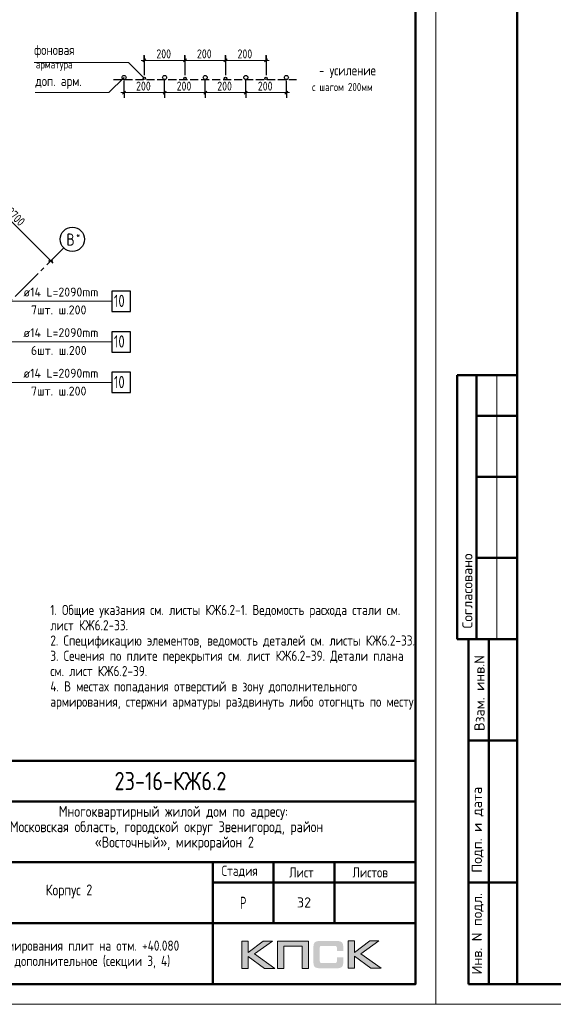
# Model space of a CAD drawing. Header units: millimetres. Extents: x 40580 to 1168286, y -220995 to 81020.
# Tile 187 of 194: x 533614 to 546761, y -128368 to -104107. Entities that reach past the tile are written whole.
import ezdxf

# ---------------------------------------------------------------- set-up
doc = ezdxf.new("R2010")
doc.units = ezdxf.units.MM
for name, pattern in [('______2', [270, 200, -70]), ('______5', [1100, 800, -100, 100, -100]), ('CENTER', [2, 1.25, -0.25, 0.25, -0.25])]:
    doc.linetypes.add(name, pattern=pattern)
for name, color, linetype, lineweight in [('Standard', 7, 'Continuous', 25), ('ДОП Верх по Х', 7, 'Continuous', 25), ('Обрамление проемов стержнями', 7, 'Continuous', 25), ('ОСИ', 7, 'CENTER', 15), ('Позиционная метка номер позиции', 7, 'Continuous', 13), ('Примечания', 7, 'Continuous', 13)]:
    doc.layers.add(name, color=color, linetype=linetype, lineweight=lineweight)
doc.styles.add('GOST 2.304', font='isocpeur.ttf', dxfattribs={"width": 0.8})
doc.styles.add('GOST 2.304-81', font='txt')
doc.styles.add('ISOCPEUR', font='isocpeur.ttf')
doc.styles.get("Standard").update_dxf_attribs({"font": 'isocpeur.ttf'})

msp = doc.modelspace()

# ---------------------------------------------------------------- hatches: boundary and pattern name
h = msp.add_hatch(color=256)
h.paths.add_polyline_path([(539841.2, -126811.5), (539613.7, -126811.5), (539241.7, -127091.6), (539241.7, -126811.5), (539084.1, -126811.5), (539084.1, -127483.6), (539241.7, -127483.6), (539241.7, -127188.4), (539644.2, -127483.6), (539895.9, -127483.6), (539395.2, -127128.2)])
h.paths.add_polyline_path([(540124, -126938.1), (540569.3, -126938.1), (540569.3, -127483.6), (540725.6, -127483.6), (540725.6, -126811.5), (540559, -126811.5), (539967.8, -126811.5), (539967.8, -126970.6), (539967.8, -127483.6), (540124, -127483.6)])
h.paths.add_polyline_path([(541863.8, -126808.1), (541706.1, -126808.1), (541706.1, -127480.9), (541863.8, -127480.9), (541863.8, -127184.9), (542266.2, -127480.9), (542517.9, -127480.9), (542017.3, -127124.7), (542463.3, -126808.1), (542236.5, -126808.1), (541863.8, -127088.1)])
msp.add_hatch(color=256).paths.add_polyline_path([(541574.8, -126882.7), (541572.7, -126875.1), (541569.9, -126868.9), (541566.5, -126862.7), (541563, -126856.5), (541559.5, -126851.6), (541555.4, -126846.8), (541551.2, -126841.9), (541547.1, -126837.8), (541541.6, -126834.3), (541536, -126830.2), (541529.8, -126826.7), (541522.9, -126824), (541516, -126821.2), (541508.4, -126818.4), (541500.8, -126816.4), (541482.8, -126812.9), (541463.4, -126810.1), (541442, -126808.7), (541418.5, -126808.1), (541017.4, -126808.1), (540993.9, -126808.7), (540973.2, -126810.1), (540953.1, -126812.9), (540935.8, -126816.4), (540927.5, -126819.1), (540919.9, -126821.2), (540913, -126824), (540906.8, -126827.4), (540900.6, -126830.2), (540894.3, -126834.3), (540889.5, -126837.8), (540884.7, -126841.9), (540880.5, -126846.8), (540877.1, -126851.6), (540872.9, -126856.5), (540869.4, -126862.7), (540866.7, -126868.9), (540863.9, -126875.8), (540861.2, -126882.7), (540859.1, -126890.3), (540855.6, -126906.9), (540852.9, -126924.9), (540850.8, -126945), (540850.8, -126967.1), (540850.8, -127321.1), (540850.8, -127343.3), (540852.9, -127363.3), (540855.6, -127382), (540859.1, -127398.6), (540861.2, -127406.2), (540863.9, -127413.1), (540866.7, -127420), (540869.4, -127426.2), (540872.9, -127431.8), (540877.1, -127437.3), (540880.5, -127442.1), (540884.7, -127447), (540889.5, -127451.1), (540895, -127454.6), (540900.6, -127458), (540906.8, -127461.5), (540913, -127465), (540920.6, -127467), (540927.5, -127469.8), (540935.8, -127471.9), (540953.1, -127476), (540973.2, -127478.1), (540994.6, -127480.2), (541017.4, -127480.9), (541418.5, -127480.9), (541442, -127480.2), (541463.4, -127478.8), (541482.8, -127476), (541500.1, -127472.6), (541508.4, -127469.8), (541516, -127467.7), (541522.9, -127465), (541529.8, -127461.5), (541536, -127458.7), (541541.6, -127454.6), (541547.1, -127451.1), (541551.2, -127447), (541555.4, -127442.8), (541559.5, -127437.3), (541563, -127432.5), (541566.5, -127426.2), (541569.9, -127420), (541572.7, -127413.8), (541574.8, -127406.2), (541577.5, -127398.6), (541581, -127382), (541583.7, -127364), (541585.1, -127343.3), (541585.8, -127321.1), (541585.8, -127209.8), (541428.9, -127209.8), (541428.9, -127300.4), (541428.9, -127306.6), (541428.2, -127312.8), (541426.8, -127318.4), (541425.4, -127323.9), (541423.3, -127328.7), (541421.2, -127332.9), (541418.5, -127337), (541415, -127340.5), (541411.6, -127343.9), (541407.4, -127346.7), (541402.6, -127348.8), (541397.7, -127350.9), (541392.9, -127352.2), (541386.7, -127352.9), (541380.4, -127353.6), (541374.2, -127354.3), (541050.6, -127354.3), (541045.1, -127353.6), (541040.2, -127352.9), (541036.1, -127350.9), (541031.9, -127348.8), (541027.8, -127346), (541024.3, -127343.3), (541020.9, -127339.8), (541018.1, -127335.6), (541015.3, -127331.5), (541013.3, -127327.4), (541011.2, -127322.5), (541009.8, -127317.7), (541007.7, -127308), (541007.1, -127298.3), (541007.1, -126975.4), (541007.1, -126969.9), (541007.7, -126964.3), (541009.1, -126959.5), (541010.5, -126954.6), (541011.9, -126950.5), (541014, -126947), (541016.7, -126943.6), (541019.5, -126940.1), (541023, -126937.4), (541026.4, -126934.6), (541030.6, -126932.5), (541034.7, -126931.1), (541039.6, -126929.8), (541044.4, -126929.1), (541049.9, -126928.4), (541055.5, -126928.4), (541374.2, -126928.4), (541380.4, -126928.4), (541386.7, -126929.1), (541392.2, -126930.4), (541397, -126931.8), (541401.9, -126933.9), (541406.7, -126936), (541410.9, -126939.4), (541414.3, -126942.2), (541417.8, -126946.3), (541420.6, -126950.5), (541423.3, -126954.6), (541425.4, -126959.5), (541426.8, -126964.3), (541428.2, -126969.9), (541428.9, -126976.1), (541428.9, -126982.3), (541428.9, -127056.3), (541585.8, -127056.3), (541585.8, -126967.1), (541585.1, -126945), (541583.7, -126924.9), (541581, -126906.9), (541576.8, -126890.3)])

# ---------------------------------------------------------------- linework, layer by layer
at = {"lineweight": 0}
for points in [[(539084.1, -127483.6), (539084.1, -126811.5), (539241.7, -126811.5), (539241.7, -127091.6), (539613.7, -126811.5), (539841.2, -126811.5), (539395.2, -127128.2), (539895.9, -127483.6), (539644.2, -127483.6), (539241.7, -127188.4), (539241.7, -127483.6), (539084.1, -127483.6)], [(540124, -127483.6), (540124, -126938.1), (540569.3, -126938.1), (540569.3, -127483.6), (540725.6, -127483.6), (540725.6, -126811.5), (540559, -126811.5), (539967.8, -126811.5), (539967.8, -126970.6), (539967.8, -127483.6), (540124, -127483.6)], [(541706.1, -127480.9), (541706.1, -126808.1), (541863.8, -126808.1), (541863.8, -127088.1), (542236.5, -126808.1), (542463.3, -126808.1), (542017.3, -127124.7), (542517.9, -127480.9), (542266.2, -127480.9), (541863.8, -127184.9), (541863.8, -127480.9), (541706.1, -127480.9)]]:
    msp.add_lwpolyline(points, close=True, dxfattribs=at)
at = {"layer": 'Standard', "color": 7, "linetype": 'Continuous', "lineweight": -3, "transparency": 33554687}
for p, q in [((532470.5, -108140.5), (534379.7, -110049.7)), ((534379.7, -110049.7), (534432.8, -110102.7))]:
    msp.add_line(p, q, dxfattribs=at)
at = {"layer": 'Standard', "color": 251, "linetype": 'Continuous', "lineweight": -3, "true_color": 0x656565, "transparency": 33554687}
for q in [(534542.7, -109886.6), (534291.3, -110138), (534468.1, -109961.3)]:
    msp.add_line((534379.7, -110049.7), q, dxfattribs=at)
at = {"layer": 'Standard', "color": 7, "linetype": 'Continuous', "lineweight": 25, "transparency": 33554687}
for p, q in [((534326.7, -110049.7), (534432.8, -110049.7)), ((543368.3, -127868.5), (543368.3, -122368.5)), ((524868.3, -127868.5), (543368.3, -127868.5)), ((524868.3, -127868.5), (543368.3, -127868.5)), ((524868.3, -127868.5), (543368.3, -127868.5))]:
    msp.add_line(p, q, dxfattribs=at)
at = {"layer": 'Standard', "color": 7, "linetype": 'Continuous', "lineweight": 50, "transparency": 33554687}
for p, q in [((545868.3, -112868.4), (544395.1, -112868.4)), ((544395.1, -112868.4), (544395.1, -119368.4)), ((544395.1, -112868.4), (544395.1, -119368.4)), ((544868.3, -112868.4), (544868.3, -119368.4)), ((545868.3, -113868.4), (544868.3, -113868.4)), ((545868.3, -115368.4), (544868.3, -115368.4)), ((545868.3, -117368.4), (544868.3, -117368.4)), ((544395.1, -119368.4), (545868.3, -119368.4)), ((544668.3, -127868.4), (544668.3, -119368.4)), ((544668.3, -127868.4), (544668.3, -119368.4)), ((545168.3, -127868.4), (545168.3, -119368.4)), ((544668.3, -121868.4), (545868.3, -121868.4)), ((524868.3, -122368.5), (543368.3, -122368.5)), ((531368.3, -123368.5), (543368.3, -123368.5)), ((531368.3, -124868.5), (543368.3, -124868.5)), ((538368.3, -126368.5), (538368.3, -124868.5)), ((539868.3, -126368.5), (539868.3, -124868.5)), ((541368.3, -126368.5), (541368.3, -124868.5)), ((538368.3, -125368.5), (543368.3, -125368.5)), ((544668.3, -125368.4), (545868.3, -125368.4)), ((531368.3, -126368.5), (543368.3, -126368.5)), ((538368.3, -127868.5), (538368.3, -126368.5)), ((538368.3, -127868.5), (538368.3, -126368.5)), ((545868.3, -127868.4), (544668.3, -127868.4))]:
    msp.add_line(p, q, dxfattribs=at)
at = {"layer": 'Standard', "color": 7, "linetype": 'Continuous', "lineweight": 13, "transparency": 33554687}
msp.add_line((545368.3, -112868.4), (545368.3, -119368.4), dxfattribs=at)
for points in [[(514168.3, -128368.4), (543868.3, -128368.4), (543868.3, -86368.4), (514168.3, -86368.4), (514168.3, -128368.4)], [(543868.3, -128368.4), (585868.3, -128368.4), (585868.3, -98668.4), (543868.3, -98668.4), (543868.3, -128368.4)]]:
    msp.add_lwpolyline(points, close=True, dxfattribs=at)
at = {"layer": 'Standard', "color": 7, "linetype": 'Continuous', "lineweight": 50, "transparency": 33554687}
for points in [[(516168.3, -86868.4), (543368.3, -86868.4), (543368.3, -127868.4), (516168.3, -127868.4), (516168.3, -86868.4)], [(545868.3, -99168.4), (585368.3, -99168.4), (585368.3, -127868.4), (545868.3, -127868.4), (545868.3, -99168.4)]]:
    msp.add_lwpolyline(points, close=True, dxfattribs=at)
at = {"layer": 'ДОП Верх по Х', "color": 7, "linetype": 'Continuous', "lineweight": 13, "transparency": 33554687}
for p, q in [((533683.8, -111045.6), (535703.8, -111045.6)), ((533683.8, -112045.6), (535703.8, -112045.6)), ((533683.8, -113045.6), (535703.8, -113045.6))]:
    msp.add_line(p, q, dxfattribs=at)
at = {"layer": 'ДОП Верх по Х', "color": 7, "linetype": 'Continuous', "lineweight": 25, "transparency": 33554687}
for points in [[(535883.8, -111295.6), (536343.8, -111295.6), (536343.8, -110795.6), (535883.8, -110795.6), (535883.8, -111295.6)], [(535883.8, -112295.6), (536343.8, -112295.6), (536343.8, -111795.6), (535883.8, -111795.6), (535883.8, -112295.6)], [(535883.8, -113295.6), (536343.8, -113295.6), (536343.8, -112795.6), (535883.8, -112795.6), (535883.8, -113295.6)]]:
    msp.add_lwpolyline(points, dxfattribs=at)
at = {"layer": 'ОСИ', "color": 8, "linetype": '______5', "lineweight": -3, "transparency": 33554687}
msp.add_line((525723.2, -118706.1), (534699.2, -109730.1), dxfattribs=at)
at = {"layer": 'ОСИ', "color": 7, "linetype": 'Continuous', "lineweight": -3, "transparency": 33554687}
msp.add_circle((534911.4, -109518), 300, dxfattribs=at)
at = {"layer": 'Позиционная метка номер позиции', "color": 7, "linetype": 'Continuous', "lineweight": 13, "transparency": 33554687}
for points in [[(532201.7, -111365), (532201.7, -111045.6), (535883.8, -111045.6)], [(531025.1, -112425.6), (531025.1, -112045.6), (535883.8, -112045.6)], [(531131.2, -112718.4), (531131.2, -113045.6), (535883.8, -113045.6)]]:
    msp.add_lwpolyline(points, dxfattribs=at)
at = {"layer": 'Примечания', "color": 253, "linetype": 'Continuous', "lineweight": -3, "true_color": 0xa0a0a0, "transparency": 33554687}
for p, q in [((536684.5, -105109.4), (536684.5, -104984.4)), ((536684.5, -104990), (536684.5, -105451.9)), ((537684.5, -105109.4), (537684.5, -104984.4)), ((537684.5, -104990), (537684.5, -105451.9)), ((538684.5, -105109.4), (538684.5, -104984.4)), ((538684.5, -104990), (538684.5, -105451.9)), ((539684.5, -105109.4), (539684.5, -104984.4)), ((539684.5, -104990), (539684.5, -105451.9)), ((536684.5, -105109.4), (536684.5, -105234.4)), ((536684.5, -105109.4), (536684.5, -105476.9)), ((537684.5, -105109.4), (537684.5, -105234.4)), ((537684.5, -105109.4), (537684.5, -105476.9)), ((538684.5, -105109.4), (538684.5, -105234.4)), ((538684.5, -105109.4), (538684.5, -105476.9)), ((539684.5, -105109.4), (539684.5, -105234.4)), ((539684.5, -105109.4), (539684.5, -105476.9)), ((536184.5, -105903.9), (536184.5, -105606.9)), ((540184.5, -105903.9), (540184.5, -105606.9)), ((536184.5, -105903.9), (536184.5, -105778.9)), ((536184.5, -105903.9), (536184.5, -106028.9)), ((537184.5, -105903.9), (537184.5, -105778.9)), ((537184.5, -105903.9), (537184.5, -106028.9)), ((538184.5, -105903.9), (538184.5, -105778.9)), ((538184.5, -105903.9), (538184.5, -106028.9)), ((539184.5, -105903.9), (539184.5, -105778.9)), ((539184.5, -105903.9), (539184.5, -106028.9)), ((540184.5, -105903.9), (540184.5, -105778.9)), ((540184.5, -105903.9), (540184.5, -106028.9))]:
    msp.add_line(p, q, dxfattribs=at)
at = {"layer": 'Примечания', "color": 7, "linetype": 'Continuous', "lineweight": 13, "transparency": 33554687}
for p, q in [((536684.5, -105109.4), (536609.6, -105109.4)), ((536684.5, -105109.4), (537684.5, -105109.4)), ((537684.5, -105109.4), (538684.5, -105109.4)), ((538684.5, -105109.4), (539684.5, -105109.4)), ((539684.5, -105109.4), (539759.5, -105109.4)), ((536184.5, -105903.9), (536109.6, -105903.9)), ((536184.5, -105903.9), (537184.5, -105903.9)), ((537184.5, -105903.9), (538184.5, -105903.9)), ((538184.5, -105903.9), (539184.5, -105903.9)), ((539184.5, -105903.9), (540184.5, -105903.9)), ((540184.5, -105903.9), (540259.5, -105903.9))]:
    msp.add_line(p, q, dxfattribs=at)
at = {"layer": 'Примечания', "color": 7, "linetype": 'Continuous', "lineweight": 25, "transparency": 33554687}
for p, q in [((536647, -105146.9), (536722, -105071.9)), ((537647.1, -105146.9), (537722, -105071.9)), ((538647.1, -105146.9), (538722, -105071.9)), ((539647.1, -105146.9), (539722, -105071.9)), ((536147, -105941.4), (536222, -105866.4)), ((537147, -105941.4), (537222, -105866.4)), ((538147.1, -105941.4), (538222, -105866.4)), ((539147.1, -105941.4), (539222, -105866.4)), ((540147.1, -105941.4), (540222, -105866.4))]:
    msp.add_line(p, q, dxfattribs=at)
at = {"layer": 'Примечания', "color": 8, "linetype": '______2', "lineweight": -3, "true_color": 0x737373, "transparency": 33554687}
msp.add_line((535924.5, -105581.9), (540434.6, -105581.9), dxfattribs=at)
at = {"layer": 'Примечания', "color": 7, "linetype": 'Continuous', "lineweight": 13, "transparency": 33554687}
for points in [[(536684.5, -105551.9), (536296.4, -105163.7), (533967.9, -105163.7)], [(536184.5, -105531.9), (535812.5, -105903.9), (533999.1, -105903.9)]]:
    msp.add_lwpolyline(points, dxfattribs=at)
at = {"layer": 'Примечания', "color": 253, "linetype": 'Continuous', "lineweight": -3, "true_color": 0xa0a0a0, "transparency": 33554687}
for points in [[(537184.5, -105903.9), (537184.5, -105886.9), (537184.5, -105886.9), (537184.5, -105886.9), (537184.5, -105886.9), (537184.5, -105886.9), (537184.5, -105886.9), (537184.5, -105606.9)], [(538184.5, -105903.9), (538184.5, -105886.9), (538184.5, -105886.9), (538184.5, -105886.9), (538184.5, -105886.9), (538184.5, -105606.9)], [(539184.5, -105903.9), (539184.5, -105886.9), (539184.5, -105886.9), (539184.5, -105606.9)]]:
    msp.add_lwpolyline(points, dxfattribs=at)
at = {"layer": 'Примечания', "color": 7, "linetype": 'Continuous', "lineweight": -3, "transparency": 33554687}
for centre, radius in [((536184.5, -105531.9), 50), ((536684.5, -105551.9), 30), ((537184.5, -105531.9), 50), ((537684.5, -105551.9), 30), ((538184.5, -105531.9), 50), ((538684.5, -105551.9), 30), ((539184.5, -105531.9), 50), ((539684.5, -105551.9), 30), ((540184.5, -105531.9), 50)]:
    msp.add_circle(centre, radius, dxfattribs=at)

# ---------------------------------------------------------------- texts
at = {"layer": 'Standard', "color": 7, "linetype": 'Continuous', "lineweight": 25, "transparency": 33554687, "insert": (533267, -108866.2), "char_height": 220, "width": 672.634, "attachment_point": 7, "rotation": 315, "style": 'GOST 2.304-81'}
msp.add_mtext('2700', dxfattribs=at)
at = {"layer": 'Standard', "color": 7, "linetype": 'Continuous', "lineweight": 50, "transparency": 33554687, "char_height": 250, "attachment_point": 7, "rotation": 90, "style": 'ISOCPEUR'}
for s, insert, width in [('\\A1;{\\fISOCPEUR|i0|b0;\\H250.000000;\\W1.000000;\\C7;Согласовано}\\P', (544768.3, -119107), 2071.875), ('\\A1;{\\fISOCPEUR|i0|b0;\\H250.000000;\\W1.000000;\\C7;Взам. инв.N}\\P', (545066.2, -121632.6), 1909.099), ('\\A1;{\\fISOCPEUR|i0|b0;\\H250.000000;\\W1.000000;\\C7;Подп. и дата}\\P', (545042.6, -125126.3), 2197.059), ('\\A1;{\\fISOCPEUR|i0|b0;\\H250.000000;\\W1.000000;\\C7;Инв. N подл.}\\P', (545042.6, -127634.4), 2021.795)]:
    msp.add_mtext(s, dxfattribs=dict(at, insert=insert, width=width))
at = {"layer": 'Standard', "color": 7, "linetype": 'Continuous', "lineweight": 50, "transparency": 33554687, "insert": (535950.8, -123093.5), "char_height": 450, "width": 3070.526, "attachment_point": 7, "style": 'GOST 2.304-81'}
msp.add_mtext('23-16-КЖ6.2', dxfattribs=at)
at = {"layer": 'Standard', "color": 7, "linetype": 'Continuous', "lineweight": 25, "transparency": 33554687, "attachment_point": 7, "style": 'GOST 2.304-81'}
for s, insert, char_height, width in [('Многоквартирный\\~жилой\\~дом\\~по\\~адресу:\\~', (534578.3, -123823.5), 270, 5717.08), ('Московская\\~область,\\~городской\\~округ\\~Звенигород,\\~район\\~', (533372.3, -124201.5), 270, 8136.208), ('«Восточный»,\\~микрорайон\\~2', (535464.8, -124579.5), 270, 3952.828), ('Стадия', (538588.8, -125243.7), 250, 1031.097), ('Лист', (540251.9, -125243.7), 250, 782.227), ('Листов', (541811.1, -125243.7), 250, 1066.504), ('Корпус\\~2', (534256.3, -125758.5), 270, 1362.881), ('\\W0.77;Р', (539045.3, -126018.5), 300, 262.931)]:
    msp.add_mtext(s, dxfattribs=dict(at, insert=insert, char_height=char_height, width=width))
at = {"layer": 'Standard', "color": 7, "linetype": 'Continuous', "lineweight": 13, "transparency": 33554687, "insert": (540618.3, -125858.5), "char_height": 250, "width": 459.375, "attachment_point": 5, "style": 'ISOCPEUR'}
msp.add_mtext('\\A1;{\\fISOCPEUR|i0|b0;\\H250.000000;\\W1.000000;\\C7;32}\\P', dxfattribs=at)
at = {"layer": 'Standard', "color": 7, "linetype": 'Continuous', "lineweight": 25, "transparency": 33554687, "insert": (534868.3, -126797.6), "char_height": 250, "width": 6741.875, "attachment_point": 2, "line_spacing_factor": 0.903614}
msp.add_mtext('{\\fGOST 2.304-81|b0|i0|c0|p0;Схема армирования плит на отм. +40.080 }\\P{\\fGOST 2.304-81|b0|i0|c0|p0;верхнее дополнительное (секции 3, 4)}', dxfattribs=at)
at = {"layer": 'ДОП Верх по Х', "color": 7, "linetype": 'Continuous', "lineweight": 13, "transparency": 33554687, "attachment_point": 7, "style": 'ISOCPEUR'}
for s, insert, char_height, width in [('\\W0.96;ø14 L=2090mm ', (533703.8, -110928.2), 220, 2173.894), ('\\W0.75;10', (535933.8, -111185.6), 300, 472.649), ('\\W0.97;7шт. ш.200 ', (533890.8, -111368.3), 220, 1713.19), ('\\W0.96;ø14 L=2090mm ', (533703.8, -111928.2), 220, 2173.894), ('\\W0.75;10', (535933.8, -112185.6), 300, 472.649), ('\\W0.97;6шт. ш.200 ', (533890.8, -112368.3), 220, 1713.19), ('\\W0.96;ø14 L=2090mm ', (533703.8, -112928.2), 220, 2173.894), ('\\W0.75;10', (535933.8, -113185.6), 300, 472.649), ('\\W0.97;7шт. ш.200 ', (533890.8, -113368.3), 220, 1713.19)]:
    msp.add_mtext(s, dxfattribs=dict(at, insert=insert, char_height=char_height, width=width))
at = {"layer": 'Обрамление проемов стержнями', "color": 7, "linetype": 'Continuous', "lineweight": 13, "transparency": 33554687, "insert": (534368.4, -118526.8), "char_height": 250, "width": 8999.928, "attachment_point": 1, "line_spacing_factor": 0.903614}
msp.add_mtext('\\A1;{\\fGOST 2.304-81|i0|b0;\\H250.000000;\\W1.000000;\\C7;1. Общие указания см. листы КЖ6.2-1. Ведомость расхода стали см. лист КЖ6.2-33.}\\P{\\fGOST 2.304-81|i0|b0;\\H250.000000;\\W1.000000;\\C7;2. Спецификацию элементов, ведомость деталей см. листы КЖ6.2-33.}\\P{\\fGOST 2.304-81|i0|b0;\\H250.000000;\\W1.000000;\\C7;3. Сечения по плите перекрытия см. лист КЖ6.2-39. Детали плана см. лист КЖ6.2-39.}\\P{\\fGOST 2.304-81|i0|b0;\\H250.000000;\\W1.000000;\\C7;4. В местах попадания отверстий в зону дополнительного армирования, стержни арматуры раздвинуть либо отогнцть по месту.}\\P', dxfattribs=at)
at = {"layer": 'ОСИ', "color": 7, "linetype": 'Continuous', "lineweight": 25, "transparency": 33554687, "attachment_point": 7, "style": 'ISOCPEUR'}
for s, insert, char_height, width in [('\\W0.80;В', (534764.9, -109675.5), 300, 359.83), ('\\W0.80;*', (535004.9, -109500.5), 180, 215.909)]:
    msp.add_mtext(s, dxfattribs=dict(at, insert=insert, char_height=char_height, width=width))
at = {"layer": 'Примечания', "color": 7, "linetype": 'Continuous', "lineweight": 25, "transparency": 33554687, "attachment_point": 7, "style": 'GOST 2.304'}
for s, insert, char_height, width in [('фоновая', (533967.9, -105043.7), 250, 1173.248), ('200', (536981.2, -105059.4), 220, 531.973), ('200', (537981.2, -105059.4), 220, 531.973), ('200', (538981.2, -105059.4), 220, 531.973), ('арматура', (534009.6, -105363.7), 200, 1066.467), ('-\\~усиление', (540985, -105547.7), 250, 1510.803), ('доп.\\~арм.', (533999.1, -105812.3), 250, 1208.649), ('200', (536481.2, -105853.9), 220, 531.973), ('200', (537481.2, -105853.9), 220, 531.973), ('200', (538481.2, -105853.9), 220, 531.973), ('200', (539481.2, -105853.9), 220, 531.973), ('с\\~шагом\\~200мм', (540818.3, -105867.7), 200, 1648.883)]:
    msp.add_mtext(s, dxfattribs=dict(at, insert=insert, char_height=char_height, width=width))

doc.saveas('drawing.dxf')
